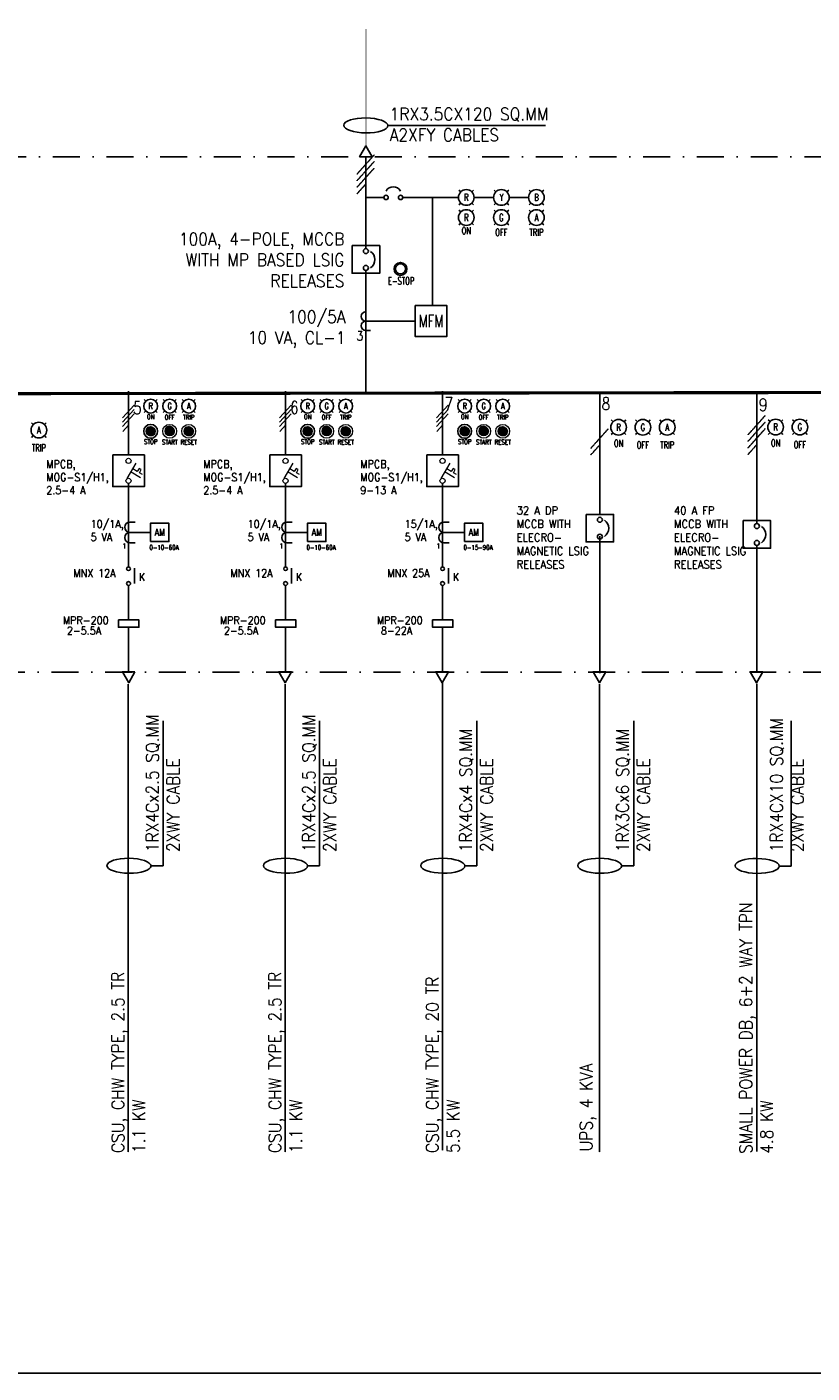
# Model space of a CAD drawing. Header units: millimetres. Extents: x 30872 to 314831, y -99829 to -24277.
# Tile 5 of 13: x 59412 to 74041, y -66590 to -41490. Entities that reach past the tile are written whole.
import ezdxf
from ezdxf.enums import TextEntityAlignment as Align

# ---------------------------------------------------------------- set-up
doc = ezdxf.new("R2010")
doc.units = ezdxf.units.MM
doc.linetypes.add('DASHDOT', pattern=[1, 0.5, -0.25, 0, -0.25])
doc.linetypes.add('HIDDEN', pattern=[0.375, 0.25, -0.125])
for name, color, linetype in [('11KV', 1, 'Continuous'), ('FUTURE', 5, 'Continuous'), ('MCC', 7, 'Continuous'), ('SLD', 7, 'Continuous'), ('TEXT', 7, 'Continuous')]:
    doc.layers.add(name, color=color, linetype=linetype)
doc.layers.add('Electrical', color=30, linetype='Continuous', lineweight=9)
doc.layers.add('METERING PANEL', color=7, linetype='Continuous', lineweight=0)
doc.styles.add('A', font='SIMPLEX.shx', dxfattribs={"width": 0.9, "height": 2})
doc.styles.add('ROMANS', font='romans.shx')

msp = doc.modelspace()

# ---------------------------------------------------------------- hatches: boundary and pattern name
at = {"layer": 'Electrical'}
h = msp.add_hatch(dxfattribs=at)
h.set_pattern_fill('ANSI31', color=1, scale=0.331936)
h.set_pattern_definition([(45, (61716.128293, -49061.71537), (-0.029339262, 0.029339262), [])])
h.paths.add_polyline_path([(61804.3, -49029.4, 1), (61631.6, -49029.4, 1)])
h = msp.add_hatch(dxfattribs=at)
h.set_pattern_fill('ANSI31', color=3, scale=0.331936)
h.set_pattern_definition([(45, (62073.289677, -49053.86451), (-0.029339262, 0.029339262), [])])
h.paths.add_polyline_path([(62161.5, -49021.6, 1), (61988.7, -49021.6, 1)])
h = msp.add_hatch(dxfattribs=at)
h.set_pattern_fill('ANSI31', color=2, scale=0.331936)
h.set_pattern_definition([(45, (62424.55884, -49061.71537), (-0.029339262, 0.029339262), [])])
h.paths.add_polyline_path([(62512.7, -49029.4, 1), (62340, -49029.4, 1)])
h = msp.add_hatch(dxfattribs=at)
h.set_pattern_fill('ANSI31', color=1, scale=0.331936)
h.set_pattern_definition([(45, (64641.515243, -49061.71537), (-0.029339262, 0.029339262), [])])
h.paths.add_polyline_path([(64729.7, -49029.4, 1), (64556.9, -49029.4, 1)])
h = msp.add_hatch(dxfattribs=at)
h.set_pattern_fill('ANSI31', color=3, scale=0.331936)
h.set_pattern_definition([(45, (64998.676628, -49053.86451), (-0.029339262, 0.029339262), [])])
h.paths.add_polyline_path([(65086.9, -49021.6, 1), (64914.1, -49021.6, 1)])
h = msp.add_hatch(dxfattribs=at)
h.set_pattern_fill('ANSI31', color=2, scale=0.331936)
h.set_pattern_definition([(45, (65349.945793, -49061.71537), (-0.029339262, 0.029339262), [])])
h.paths.add_polyline_path([(65438.1, -49029.4, 1), (65265.4, -49029.4, 1)])
h = msp.add_hatch(dxfattribs=at)
h.set_pattern_fill('ANSI31', color=1, scale=0.331936)
h.set_pattern_definition([(45, (67566.902194, -49061.71537), (-0.029339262, 0.029339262), [])])
h.paths.add_polyline_path([(67655.1, -49029.4, 1), (67482.3, -49029.4, 1)])
h = msp.add_hatch(dxfattribs=at)
h.set_pattern_fill('ANSI31', color=3, scale=0.331936)
h.set_pattern_definition([(45, (67924.06358, -49053.86451), (-0.029339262, 0.029339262), [])])
h.paths.add_polyline_path([(68012.2, -49021.6, 1), (67839.5, -49021.6, 1)])
h = msp.add_hatch(dxfattribs=at)
h.set_pattern_fill('ANSI31', color=2, scale=0.331936)
h.set_pattern_definition([(45, (68275.332743, -49061.71537), (-0.029339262, 0.029339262), [])])
h.paths.add_polyline_path([(68363.5, -49029.4, 1), (68190.8, -49029.4, 1)])

# ---------------------------------------------------------------- linework, layer by layer
at = {"color": 4}
for p, q in [((61304.9, -52682.8), (61304.9, -53512.6)), ((64230.3, -52682.8), (64230.3, -53512.6)), ((67155.7, -52682.8), (67155.7, -53512.6))]:
    msp.add_line(p, q, dxfattribs=at)
msp.add_lwpolyline([(34210.3, -31057.9), (100220.4, -31057.9), (100220.4, -66589.9), (34210.3, -66589.9)], close=True)
at = {"lineweight": 0}
for centre in [(61304.9, -49581.4), (64230.3, -49581.4), (67155.7, -49581.4), (61304.9, -49953.2), (64230.3, -49953.2), (67155.7, -49953.2)]:
    msp.add_circle(centre, 47.8, dxfattribs=at)
at = {"layer": '11KV', "color": 141}
for p, q in [((61408.4, -48539.9), (61195.1, -48777.8)), ((61408.4, -48621.2), (61195.1, -48859.1)), ((64333.8, -48539.9), (64120.5, -48777.8)), ((64333.8, -48621.2), (64120.5, -48859.1)), ((67259.2, -48539.9), (67045.9, -48777.8)), ((67259.2, -48621.2), (67045.9, -48859.1)), ((61408.4, -48702.6), (61195.1, -48940.5)), ((61304.9, -48915.3), (61198.2, -49034.2)), ((64333.8, -48702.6), (64120.5, -48940.5)), ((64230.3, -48915.3), (64123.6, -49034.2)), ((67259.2, -48702.6), (67045.9, -48940.5)), ((67155.7, -48915.3), (67049, -49034.2))]:
    msp.add_line(p, q, dxfattribs=at)
at = {"layer": '11KV'}
for centre in [(61717.9, -48559.6), (62072.2, -48559.6), (62426.4, -48559.6), (64643.3, -48559.6), (64997.5, -48559.6), (65351.8, -48559.6), (67568.7, -48559.6), (67922.9, -48559.6), (68277.1, -48559.6), (61717.9, -49029.4), (64643.3, -49029.4), (67568.7, -49029.4)]:
    msp.add_circle(centre, 129.3, dxfattribs=at)
at = {"layer": 'Electrical', "color": 1, "ltscale": 75}
for p, q in [((61626.5, -48468.2), (61597.2, -48438.9)), ((61809.4, -48468.2), (61838.6, -48438.9)), ((61980.7, -48468.2), (61951.4, -48438.9)), ((62163.6, -48468.2), (62192.9, -48438.9)), ((62334.9, -48468.2), (62305.7, -48438.9)), ((62517.8, -48468.2), (62547.1, -48438.9)), ((64551.9, -48468.2), (64522.6, -48438.9)), ((64734.8, -48468.2), (64764, -48438.9)), ((64906.1, -48468.2), (64876.8, -48438.9)), ((65089, -48468.2), (65118.2, -48438.9)), ((65260.3, -48468.2), (65231, -48438.9)), ((65443.2, -48468.2), (65472.5, -48438.9)), ((67477.3, -48468.2), (67448, -48438.9)), ((67660.1, -48468.2), (67689.4, -48438.9)), ((67831.5, -48468.2), (67802.2, -48438.9)), ((68014.4, -48468.2), (68043.6, -48438.9)), ((68185.7, -48468.2), (68156.4, -48438.9)), ((68368.6, -48468.2), (68397.8, -48438.9)), ((61597.2, -48680.3), (61626.5, -48651)), ((61838.6, -48680.3), (61809.4, -48651)), ((61951.4, -48680.3), (61980.7, -48651)), ((62192.9, -48680.3), (62163.6, -48651)), ((62305.7, -48680.3), (62334.9, -48651)), ((62547.1, -48680.3), (62517.8, -48651)), ((64522.6, -48680.3), (64551.9, -48651)), ((64764, -48680.3), (64734.8, -48651)), ((64876.8, -48680.3), (64906.1, -48651)), ((65118.2, -48680.3), (65089, -48651)), ((65231, -48680.3), (65260.3, -48651)), ((65472.5, -48680.3), (65443.2, -48651)), ((67448, -48680.3), (67477.3, -48651)), ((67689.4, -48680.3), (67660.1, -48651)), ((67802.2, -48680.3), (67831.5, -48651)), ((68043.6, -48680.3), (68014.4, -48651)), ((68156.4, -48680.3), (68185.7, -48651)), ((68397.8, -48680.3), (68368.6, -48651))]:
    msp.add_line(p, q, dxfattribs=at)
at = {"layer": 'Electrical', "color": 2}
for centre, radius in [((61717.9, -49029.4), 86.4), ((62426.4, -49029.4), 129.3), ((62426.4, -49029.4), 86.4), ((64643.3, -49029.4), 86.4), ((65351.8, -49029.4), 129.3), ((65351.8, -49029.4), 86.4), ((67568.7, -49029.4), 86.4), ((68277.1, -49029.4), 129.3), ((68277.1, -49029.4), 86.4)]:
    msp.add_circle(centre, radius, dxfattribs=at)
at = {"layer": 'Electrical', "color": 3}
for centre, radius in [((62072.2, -49029.4), 129.3), ((62072.2, -49029.4), 86.4), ((64997.5, -49029.4), 129.3), ((64997.5, -49029.4), 86.4), ((67922.9, -49029.4), 129.3), ((67922.9, -49029.4), 86.4)]:
    msp.add_circle(centre, radius, dxfattribs=at)
at = {"layer": 'MCC', "color": 4, "linetype": 'HIDDEN'}
for p, q in [((65883.5, -43875.7), (65562.2, -44234)), ((65883.5, -43998.2), (65562.2, -44356.6)), ((65883.5, -44120.8), (65562.2, -44479.1)), ((65727.6, -44417.2), (65562.2, -44601.6)), ((73168, -48735.9), (72846.7, -49094.3)), ((73168, -48858.5), (72846.7, -49216.8)), ((70242.6, -48984.8), (69921.4, -49343.1)), ((73168, -48981), (72846.7, -49339.3)), ((70086.7, -49281.2), (69921.4, -49465.6)), ((73012.1, -49277.4), (72846.7, -49461.9))]:
    msp.add_line(p, q, dxfattribs=at)
at = {"layer": 'MCC', "color": 4}
for p, q in [((61304.9, -48281), (61304.9, -49470.3)), ((64230.3, -48281), (64230.3, -49470.3)), ((67155.7, -48281), (67155.7, -49470.3)), ((61304.9, -50001), (61304.9, -51558.1)), ((64230.3, -50001), (64230.3, -51558.1)), ((67155.7, -50001), (67155.7, -51558.1)), ((61330.2, -50722.4), (61427, -50722.4)), ((61330.2, -50916), (61713.7, -50916)), ((64255.6, -50722.4), (64352.4, -50722.4)), ((64255.6, -50916), (64639.1, -50916)), ((67181, -50722.4), (67277.8, -50722.4)), ((67181, -50916), (67564.5, -50916)), ((61330.2, -51109.6), (61427, -51109.6)), ((64255.6, -51109.6), (64352.4, -51109.6)), ((67181, -51109.6), (67277.8, -51109.6)), ((61418.1, -51867.8), (61418.1, -51582.9)), ((64343.5, -51867.8), (64343.5, -51582.9)), ((67268.9, -51867.8), (67268.9, -51582.9)), ((61304.9, -51904.7), (61304.9, -52545.3)), ((64230.3, -51904.7), (64230.3, -52545.3)), ((67155.7, -51904.7), (67155.7, -52545.3))]:
    msp.add_line(p, q, dxfattribs=at)
for points in [[(61009.7, -49470.3), (61600, -49470.3), (61600, -50060.6), (61009.7, -50060.6)], [(63935.1, -49470.3), (64525.4, -49470.3), (64525.4, -50060.6), (63935.1, -50060.6)], [(66860.5, -49470.3), (67450.8, -49470.3), (67450.8, -50060.6), (66860.5, -50060.6)], [(61713.7, -51086.9), (62058.1, -51086.9), (62058.1, -50745.2), (61713.7, -50745.2)], [(64639.1, -51086.9), (64983.5, -51086.9), (64983.5, -50745.2), (64639.1, -50745.2)], [(67564.5, -51086.9), (67908.9, -51086.9), (67908.9, -50745.2), (67564.5, -50745.2)], [(61118.2, -52545.3), (61499.2, -52545.3), (61499.2, -52682.8), (61118.2, -52682.8)], [(64043.6, -52545.3), (64424.6, -52545.3), (64424.6, -52682.8), (64043.6, -52682.8)], [(66969, -52545.3), (67350, -52545.3), (67350, -52682.8), (66969, -52682.8)]]:
    msp.add_lwpolyline(points, close=True, dxfattribs=at)
for centre, radius in [((61304.9, -51592.5), 34.4), ((64230.3, -51592.5), 34.4), ((67155.7, -51592.5), 34.4), ((61304.9, -51867.8), 36.9), ((64230.3, -51867.8), 36.9), ((67155.7, -51867.8), 36.9)]:
    msp.add_circle(centre, radius, dxfattribs=at)
for centre in [(61330.2, -50819.2), (61330.2, -51012.8), (64255.6, -50819.2), (64255.6, -51012.8), (67181, -50819.2), (67181, -51012.8)]:
    msp.add_arc(centre, 96.8, 90, 270, dxfattribs=at)
at = {"layer": 'METERING PANEL'}
for points in [[(61281, -49911.9), (61448.2, -49622.3)], [(64206.4, -49911.9), (64373.6, -49622.3)], [(67131.8, -49911.9), (67299, -49622.3)], [(61352.6, -49787.8), (61530.6, -49890.5)], [(61563.8, -49832.9), (61510, -49801.8), (61543.3, -49744.2), (61501.9, -49720.3), (61468.6, -49777.9), (61385.9, -49730.1)], [(64278, -49787.8), (64455.9, -49890.5)], [(64489.2, -49832.9), (64435.4, -49801.8), (64468.7, -49744.2), (64427.3, -49720.3), (64394, -49777.9), (64311.3, -49730.1)], [(67203.4, -49787.8), (67381.3, -49890.5)], [(67414.6, -49832.9), (67360.8, -49801.8), (67394, -49744.2), (67352.7, -49720.3), (67319.4, -49777.9), (67236.7, -49730.1)]]:
    msp.add_lwpolyline(points, dxfattribs=at)
at = {"layer": 'SLD', "color": 9}
for p, q in [((66138.1, -43330.6), (66363.4, -43330.6)), ((66363.4, -43330.6), (69072.1, -43330.6)), ((61949.4, -57134.5), (61949.4, -54425.8)), ((64866.1, -57134.3), (64866.1, -54425.6)), ((67797.2, -57134.3), (67797.2, -54425.6)), ((70719.9, -57134.5), (70719.9, -54425.8)), ((73653.6, -57138.1), (73653.6, -54429.4)), ((61724.2, -57134.5), (61949.4, -57134.5)), ((64640.8, -57134.3), (64866.1, -57134.3)), ((67571.9, -57134.3), (67797.2, -57134.3)), ((70494.6, -57134.5), (70719.9, -57134.5)), ((73428.4, -57138.1), (73653.6, -57138.1))]:
    msp.add_line(p, q, dxfattribs=at)
at = {"layer": 'SLD', "color": 1}
for p, q in [((65727.6, -43910.1), (65727.6, -45623.4)), ((65727.6, -46030.6), (65727.6, -48341.7))]:
    msp.add_line(p, q, dxfattribs=at)
at = {"layer": 'SLD', "color": 141}
for p, q in [((65727.6, -44669.6), (66062.1, -44669.6)), ((66414.8, -44669.6), (67452.7, -44669.6)), ((66971.2, -44669.6), (66971.2, -46683.2)), ((67744.8, -44669.6), (68105.7, -44669.6)), ((68397.9, -44669.6), (68758.8, -44669.6)), ((65727.6, -46973.7), (66648.4, -46973.7)), ((65727.6, -47149), (65815.2, -47149))]:
    msp.add_line(p, q, dxfattribs=at)
at = {"layer": 'SLD', "color": 1, "ltscale": 75}
for p, q in [((67495.5, -44566.3), (67462.4, -44533.2)), ((67702, -44566.3), (67735.1, -44533.2)), ((68148.5, -44566.3), (68115.4, -44533.2)), ((68355.1, -44566.3), (68388.2, -44533.2)), ((68801.6, -44566.3), (68768.5, -44533.2)), ((69008.2, -44566.3), (69041.2, -44533.2)), ((67462.4, -44805.9), (67495.5, -44772.9)), ((67495.5, -44940), (67462.4, -44906.9)), ((67735.1, -44805.9), (67702, -44772.9)), ((67702, -44940), (67735.1, -44906.9)), ((68115.4, -44805.9), (68148.5, -44772.9)), ((68148.5, -44940), (68115.4, -44906.9)), ((68388.2, -44805.9), (68355.1, -44772.9)), ((68355.1, -44940), (68388.2, -44906.9)), ((68768.5, -44805.9), (68801.6, -44772.9)), ((68801.6, -44940), (68768.5, -44906.9)), ((69041.2, -44805.9), (69008.2, -44772.9)), ((69008.2, -44940), (69041.2, -44906.9)), ((67462.4, -45179.6), (67495.5, -45146.5)), ((67735.1, -45179.6), (67702, -45146.5)), ((68115.4, -45179.6), (68148.5, -45146.5)), ((68388.2, -45179.6), (68355.1, -45146.5)), ((68768.5, -45179.6), (68801.6, -45146.5)), ((69041.2, -45179.6), (69008.2, -45146.5)), ((59531.1, -48904.3), (59498, -48871.2)), ((59737.7, -48904.3), (59770.7, -48871.2)), ((70333, -48851.5), (70299.9, -48818.4)), ((70539.6, -48851.5), (70572.6, -48818.4)), ((70785.6, -48851.5), (70752.6, -48818.4)), ((70992.2, -48851.5), (71025.3, -48818.4)), ((71238.3, -48851.5), (71205.2, -48818.4)), ((71444.9, -48851.5), (71478, -48818.4)), ((73258.4, -48847.7), (73225.3, -48814.6)), ((73465, -48847.7), (73498, -48814.6)), ((73711, -48847.7), (73678, -48814.6)), ((73917.6, -48847.7), (73950.7, -48814.6)), ((59498, -49143.9), (59531.1, -49110.9)), ((59770.7, -49143.9), (59737.7, -49110.9)), ((70299.9, -49091.1), (70333, -49058.1)), ((70572.6, -49091.1), (70539.6, -49058.1)), ((70752.6, -49091.1), (70785.6, -49058.1)), ((71025.3, -49091.1), (70992.2, -49058.1)), ((71205.2, -49091.1), (71238.3, -49058.1)), ((71478, -49091.1), (71444.9, -49058.1)), ((73225.3, -49087.4), (73258.4, -49054.3)), ((73498, -49087.4), (73465, -49054.3)), ((73678, -49087.4), (73711, -49054.3)), ((73950.7, -49087.4), (73917.6, -49054.3))]:
    msp.add_line(p, q, dxfattribs=at)
at = {"layer": 'SLD', "color": 4, "linetype": 'HIDDEN'}
for p, q in [((70086.7, -48329.4), (70086.7, -50578.2)), ((73012.1, -48325.7), (73012.1, -50747.9)), ((70086.7, -50985.4), (70086.7, -53539)), ((73012.1, -51155), (73012.1, -53531.7)), ((67155.7, -53710.5), (67155.7, -62436.9)), ((61299.2, -53741.5), (61299.2, -62467.8)), ((64224.6, -53741.6), (64224.6, -62467.9))]:
    msp.add_line(p, q, dxfattribs=at)
at = {"layer": 'SLD', "linetype": 'HIDDEN'}
for p, q in [((70081.1, -53741.6), (70081.1, -62467.9)), ((73012.1, -53734.1), (73012.1, -62460.4))]:
    msp.add_line(p, q, dxfattribs=at)
at = {"layer": 'SLD', "const_width": 13.4}
msp.add_lwpolyline([(65727.6, -41529.5), (65727.6, -43707.7)], dxfattribs=at)
at = {"layer": 'SLD', "linetype": 'DASHDOT', "ltscale": 1000}
msp.add_lwpolyline([(44894.2, -43910.9), (88373.8, -43910.9), (88373.8, -53517.9), (44894.2, -53517.9)], close=True, dxfattribs=at)
at = {"layer": 'SLD', "color": 7}
msp.add_lwpolyline([(65844.4, -43910.1), (65610.7, -43910.1), (65727.6, -43707.7)], close=True, dxfattribs=at)
at = {"layer": 'SLD', "color": 4}
for points in [[(65470.4, -45568.2), (65984.7, -45568.2), (65984.7, -46082.5), (65470.4, -46082.5)], [(69829.6, -50578.2), (70343.8, -50578.2), (70343.8, -51092.5), (69829.6, -51092.5)], [(72755, -50695.1), (73269.2, -50695.1), (73269.2, -51209.3), (72755, -51209.3)]]:
    msp.add_lwpolyline(points, close=True, dxfattribs=at)
at = {"layer": 'SLD', "color": 141}
msp.add_lwpolyline([(66648.4, -46683.2), (67232.8, -46683.2), (67232.8, -47262.1), (66648.4, -47262.1)], close=True, dxfattribs=at)
at = {"layer": 'SLD', "color": 4, "const_width": 58.4}
msp.add_lwpolyline([(87133.3, -48288.6), (46342.5, -48345.5)], dxfattribs=at)
at = {"layer": 'SLD'}
for points in [[(61424.8, -53514.3), (61191.1, -53514.3), (61307.9, -53716.7)], [(64338.8, -53514.1), (64105.1, -53514.1), (64222, -53716.6)], [(67264.2, -53514.3), (67030.5, -53514.3), (67147.3, -53716.7)], [(70195.3, -53514.3), (69961.5, -53514.3), (70078.4, -53716.7)], [(73120.7, -53514.1), (72886.9, -53514.1), (73003.8, -53716.6)]]:
    msp.add_lwpolyline(points, close=True, dxfattribs=at)
for centre, radius in [((66102.6, -44669.6), 40.5), ((66374.3, -44669.6), 40.5), ((67598.8, -44669.6), 146.1), ((68251.8, -44669.6), 146.1), ((68904.9, -44669.6), 146.1), ((67598.8, -45043.3), 146.1), ((68251.8, -45043.3), 146.1), ((68904.9, -45043.3), 146.1), ((65727.6, -45670.1), 46.7), ((65727.6, -45983.8), 46.7), ((59634.4, -49007.6), 146.1), ((70436.3, -48954.8), 146.1), ((70888.9, -48954.8), 146.1), ((71341.6, -48954.8), 146.1), ((73361.7, -48951), 146.1), ((73814.3, -48951), 146.1), ((70086.7, -50680.1), 46.7), ((70086.7, -50993.8), 46.7), ((73012.1, -50797), 46.7), ((73012.1, -51110.6), 46.7)]:
    msp.add_circle(centre, radius, dxfattribs=at)
at = {"layer": 'SLD', "color": 7}
for radius in [120.1, 93.6]:
    msp.add_circle((66371.6, -46002.2), radius, dxfattribs=at)
at = {"layer": 'SLD'}
for centre, radius, start, end in [((66238.5, -44621.7), 152.6, 27.05233, 152.94767), ((65707.3, -45827.8), 186.6, 305.02422, 54.97578), ((70066.5, -50837.8), 186.6, 305.02422, 54.97578), ((72991.8, -50954.6), 186.6, 305.02422, 54.97578)]:
    msp.add_arc(centre, radius, start, end, dxfattribs=at)
at = {"layer": 'SLD', "color": 141}
for centre in [(65727.6, -46886.1), (65727.6, -47061.4)]:
    msp.add_arc(centre, 87.7, 90, 270, dxfattribs=at)
at = {"layer": 'SLD', "color": 9}
for centre in [(65727.6, -43326.4), (61313.6, -57130.2), (64230.3, -57130.1), (67161.3, -57130.1), (70084.1, -57130.2), (73017.8, -57133.8)]:
    msp.add_ellipse(centre, major_axis=(410.5, -4.3), ratio=0.3387376, dxfattribs=at)

# ---------------------------------------------------------------- texts
at = {"color": 7, "style": 'A', "width": 0.7}
for s, height, p in [('R', 116.4, (61717.9, -48559.6)), ('G', 116.4, (62072.2, -48559.6)), ('A', 116.4, (62426.4, -48559.6)), ('R', 116.4, (64643.3, -48559.6)), ('G', 116.4, (64997.5, -48559.6)), ('A', 116.4, (65351.8, -48559.6)), ('R', 116.4, (67568.7, -48559.6)), ('G', 116.4, (67922.9, -48559.6)), ('A', 116.4, (68277.1, -48559.6)), ('ON', 87.28, (61717.9, -48758)), ('OFF', 87.28, (62072.2, -48768.3)), ('TRIP', 87.28, (62426.4, -48768.3)), ('ON', 87.28, (64643.3, -48758)), ('OFF', 87.28, (64997.5, -48768.3)), ('TRIP', 87.28, (65351.8, -48768.3)), ('ON', 87.28, (67568.7, -48758)), ('OFF', 87.28, (67922.9, -48768.3)), ('TRIP', 87.28, (68277.1, -48768.3)), ('STOP', 87.28, (61717.9, -49224.8)), ('START', 87.28, (62072.2, -49229.9)), ('RESET', 87.28, (62426.4, -49229.9)), ('STOP', 87.28, (64643.3, -49224.8)), ('START', 87.28, (64997.5, -49229.9)), ('RESET', 87.28, (65351.8, -49229.9)), ('STOP', 87.28, (67568.7, -49224.8)), ('START', 87.28, (67922.9, -49229.9)), ('RESET', 87.28, (68277.1, -49229.9)), ('0-10-60A', 87.28, (61967.6, -51194.9)), ('0-10-60A', 87.28, (64893, -51194.9)), ('0-15-90A', 87.28, (67818.4, -51194.9))]:
    msp.add_text(s, height=height, dxfattribs=at).set_placement(p, align=Align.MIDDLE)
at = {"layer": 'FUTURE', "color": 7, "lineweight": 13, "style": 'ROMANS', "width": 0.8}
for p in [(61887.4, -50978.5), (64812.8, -50978.5), (67738.1, -50978.5)]:
    msp.add_text('AM', height=133.13, dxfattribs=at).set_placement(p, align=Align.CENTER)
at = {"layer": 'SLD', "color": 7, "style": 'A', "width": 0.7}
for s, height, p in [('R', 131.5, (67598.8, -44669.6)), ('Y', 131.5, (68251.8, -44669.6)), ('B', 131.5, (68904.9, -44669.6)), ('R', 131.5, (67598.8, -45043.3)), ('G', 131.5, (68251.8, -45043.3)), ('A', 131.5, (68904.9, -45043.3)), ('ON', 131.48, (67598.8, -45288.6)), ('OFF', 131.48, (68251.8, -45321.7)), ('TRIP', 131.48, (68904.9, -45321.7)), ('MFM', 233.74, (66940.6, -46973.7)), ('A', 131.5, (59634.4, -49007.6)), ('R', 131.5, (70436.3, -48954.8)), ('G', 131.5, (70888.9, -48954.8)), ('A', 131.5, (71341.6, -48954.8)), ('R', 131.5, (73361.7, -48951)), ('G', 131.5, (73814.3, -48951)), ('ON', 131.48, (70436.3, -49252)), ('ON', 131.48, (73361.7, -49248.2)), ('OFF', 131.48, (73814.3, -49281.3)), ('TRIP', 131.48, (59634.4, -49337.9)), ('OFF', 131.48, (70888.9, -49285.1)), ('TRIP', 131.48, (71341.6, -49285.1))]:
    msp.add_text(s, height=height, dxfattribs=at).set_placement(p, align=Align.MIDDLE)
msp.add_text('E-STOP', height=131.48, dxfattribs=at).set_placement((66140.2, -46289.8))
at = {"layer": 'SLD', "color": 2, "linetype": 'Continuous', "ltscale": 5, "style": 'A', "width": 0.8}
msp.add_text('3', height=175.3, dxfattribs=at).set_placement((65554.4, -47336.9))
at = {"layer": 'SLD', "color": 7, "linetype": 'Continuous', "ltscale": 5, "style": 'A', "width": 0.8}
for s, p in [('7', (67194.6, -48628)), ('8', (70120, -48630.7)), ('9', (73051.1, -48651.9)), ('5', (61388.3, -48708.9)), ('6', (64313.7, -48703.1))]:
    msp.add_text(s, height=233.7, dxfattribs=at).set_placement(p)
at = {"layer": 'SLD', "color": 7, "style": 'A'}
for s, insert, char_height, width, attachment_point in [('\\A1;1RX3.5CX120 SQ.MM A2XFY CABLES', (66170.8, -42996.8), 233.736, 3621.249, 1), ('100A, 4-POLE, MCCB  WITH MP BASED LSIG RELEASES', (65326.9, -45327.3), 233.736, 3646.624, 3), ('100/5A\\P10 VA, CL-1', (65347.7, -46776.5), 233.736, 3054.124, 3), ('32 A DP \\PMCCB WITH ELECRO-\\PMAGNETIC LSIG RELEASES', (68537.3, -50429.1), 151.198, 1826.62, 1), ('40 A FP \\PMCCB WITH ELECRO-\\PMAGNETIC LSIG RELEASES', (71468.3, -50429.1), 151.198, 1826.62, 1)]:
    msp.add_mtext(s, dxfattribs=dict(at, insert=insert, char_height=char_height, width=width, attachment_point=attachment_point))
at = {"layer": 'SLD', "color": 7, "attachment_point": 1, "rotation": 90, "style": 'A'}
for s, insert, char_height, width in [('\\A1;1RX4Cx2.5 SQ.MM 2XWY CABLE', (61631.9, -56874.2), 233.736, 3239.378), ('\\A1;1RX4Cx2.5 SQ.MM 2XWY CABLE', (64548.5, -56874), 233.736, 3239.378), ('\\A1;1RX4CX10 SQ.MM 2XWY CABLE', (73260.5, -56877.8), 233.736, 3239.378), ('\\A1;1RX4Cx4 SQ.MM 2XWY CABLE', (67470.8, -56874.2), 233.736, 3239.378), ('\\A1;1RX3Cx6 SQ.MM 2XWY CABLE', (70393.5, -56874.3), 233.736, 3239.378), ('SMALL POWER DB, 6+2 WAY TPN\\P4.8 KW', (72688.3, -62500.6), 233.736, 5499.578), ('CSU, CHW TYPE, 2.5 TR\\P1.1 KW', (60991.7, -62486.6), 233.736, 6433.358), ('CSU, CHW TYPE, 2.5 TR\\P1.1 KW', (63917.1, -62486.6), 233.736, 6433.358), ('CSU, CHW TYPE, 20 TR\\P5.5 KW', (66848.2, -62486.6), 233.736, 6433.358), ('UPS, 4 KVA', (69714.9, -62455.5), 233.74, 6433.358)]:
    msp.add_mtext(s, dxfattribs=dict(at, insert=insert, char_height=char_height, width=width))
at = {"layer": 'TEXT', "color": 7, "linetype": 'Continuous', "ltscale": 5, "style": 'A'}
for s, height, width, p in [('1', 96.8, 0.8, (61186.8, -51216.8)), ('1', 96.8, 0.8, (64112.2, -51216.8)), ('1', 96.8, 0.8, (67037.6, -51216.8)), ('MNX 12A', 145.8, 0.9, (60277.1, -51746.8)), ('K', 145.2, 0.9, (61497.8, -51817)), ('MNX 12A', 145.8, 0.9, (63202.5, -51746.8)), ('K', 145.2, 0.9, (64423.2, -51817)), ('MNX 25A', 145.8, 0.9, (66127.9, -51746.8)), ('K', 145.2, 0.9, (67348.6, -51817)), ('MPR-200', 145.8, 0.9, (60081, -52627.5)), ('2-5.5A', 145.8, 0.9, (60155.8, -52818.6)), ('MPR-200', 145.8, 0.9, (63006.4, -52627.5)), ('2-5.5A', 145.8, 0.9, (63081.2, -52818.6)), ('MPR-200', 145.8, 0.9, (65931.8, -52627.5)), ('8-22A', 145.8, 0.9, (66006.6, -52818.6))]:
    msp.add_text(s, height=height, dxfattribs=dict(at, width=width)).set_placement(p)
at = {"layer": 'TEXT', "color": 7, "linetype": 'Continuous', "ltscale": 5, "char_height": 145.8, "attachment_point": 1, "style": 'A'}
for s, insert, width in [('MPCB, MOG-S1/H1, 2.5-4 A', (59772.2, -49569), 1286.155), ('MPCB, MOG-S1/H1, 2.5-4 A', (62697.6, -49569), 1286.155), ('MPCB, MOG-S1/H1, 9-13 A', (65623, -49569), 1286.155), ('10/1A,\\P5 VA', (60597.5, -50686.2), 776.467), ('10/1A,\\P5 VA', (63522.9, -50686.2), 776.467), ('15/1A,\\P5 VA', (66448.3, -50686.2), 776.467)]:
    msp.add_mtext(s, dxfattribs=dict(at, insert=insert, width=width))

doc.saveas('drawing.dxf')
